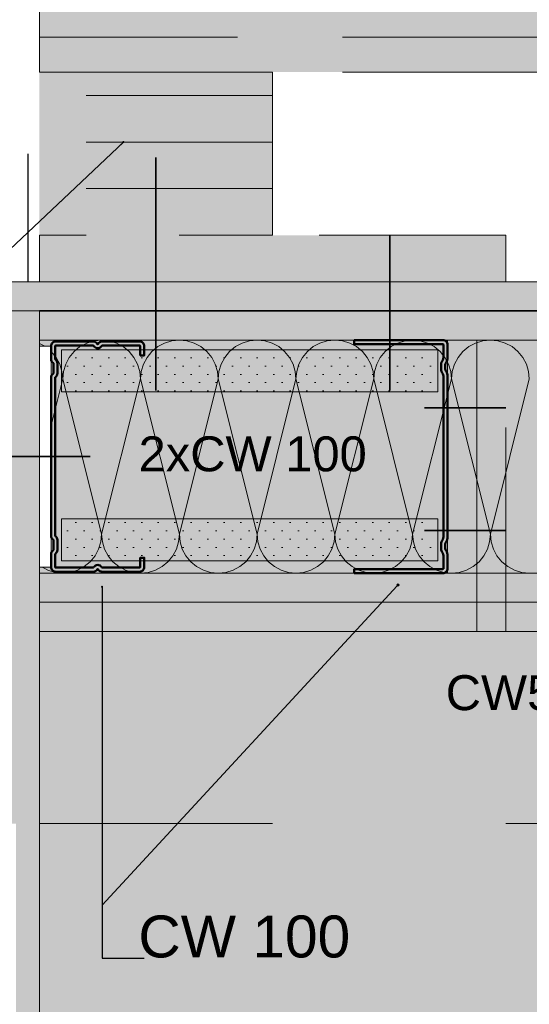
# Model space of a CAD drawing. Header units: metres. Extents: x -1.1 to 13.1, y -2.2 to 1.8.
# Tile 3 of 59: x -0.402 to -0.184, y -1.335 to -0.912. Entities that reach past the tile are written whole.
import ezdxf

# ---------------------------------------------------------------- set-up
doc = ezdxf.new("R2010")
doc.units = ezdxf.units.M
doc.header["$MEASUREMENT"] = 0
for name, pattern in [('Strichlinie eng', [0.023, 0.015, -0.008]), ('Untersicht', [0.02, 0.015, -0.005]), ('Wipeout_Contour', [1, 0, -1])]:
    doc.linetypes.add(name, pattern=pattern)
for name, color, linetype in [('152 - Bemaßung_ Beschriftung.Ausbau', 7, 'Continuous'), ('606 - Struktur.Wand Innen Ausbau', 7, 'Continuous'), ('607 - Struktur.Stütze', 7, 'Continuous'), ('608 - Struktur.Träger', 7, 'Continuous'), ('650 - Abdeckung.Fußboden Aufbau', 7, 'Continuous'), ('653 - Abdeckung.TB Verkofferung', 7, 'Continuous'), ('660 - Unterkonstruktion.Trockenbau', 7, 'Continuous'), ('Neubau_606 - Struktur.Wand Innen Ausbau', 7, 'Continuous'), ('Neubau_653 - Abdeckung.TB Verkofferung', 7, 'Continuous')]:
    doc.layers.add(name, color=color, linetype=linetype)
doc.styles.add('ERSTELLTER_STIL_1', font='txt')
doc.dimstyles.new('ERSTELLTER_STIL__1', dxfattribs={"dimtxt": 0.02, "dimasz": 0.01064, "dimexe": 0.18, "dimexo": 0.0625, "dimgap": 0, "dimtad": 1, "dimzin": 0, "dimdsep": 46, "dimtxsty": 'ERSTELLTER_STIL_1', "dimblk": 'ARROWHEAD_2', "dimblk1": 'ARROWHEAD_2', "dimblk2": 'ARROWHEAD_2', "dimcen": 0.09, "dimse1": 1, "dimse2": 1, "dimclrd": 7, "dimclre": 7, "dimclrt": 7, "dimazin": 0, "dimtfac": 1, "dimtdec": 4, "dimtmove": 0, "dimatfit": 3, "dimfxl": 1, "dimtolj": 1, "dimtzin": 0, "dimarcsym": 0})
doc.dimstyles.new('ERSTELLTER_STIL__2', dxfattribs={"dimtxt": 0.02, "dimasz": 0.01064, "dimexe": 0.18, "dimexo": 0.0625, "dimgap": 0, "dimtad": 1, "dimtih": 1, "dimtoh": 1, "dimzin": 0, "dimdsep": 46, "dimtxsty": 'ERSTELLTER_STIL_1', "dimblk": 'ARROWHEAD_2', "dimblk1": 'ARROWHEAD_2', "dimblk2": 'ARROWHEAD_2', "dimcen": 0.09, "dimse1": 1, "dimse2": 1, "dimclrd": 7, "dimclre": 7, "dimclrt": 7, "dimazin": 0, "dimtfac": 1, "dimtdec": 4, "dimtmove": 0, "dimatfit": 3, "dimfxl": 1, "dimtolj": 1, "dimtzin": 0, "dimarcsym": 0})
doc.dimstyles.new('ERSTELLTER_STIL__4', dxfattribs={"dimtxt": 0.18, "dimasz": 0.001824, "dimexe": 0.18, "dimexo": 0.0625, "dimgap": 0, "dimtad": 0, "dimtih": 1, "dimtoh": 1, "dimdec": 4, "dimzin": 0, "dimdsep": 46, "dimcen": 0.09, "dimadec": 0, "dimazin": 0, "dimtfac": 1, "dimtdec": 4, "dimtmove": 0, "dimatfit": 3, "dimldrblk": 'ARROWHEAD_11', "dimfxl": 1, "dimtolj": 1, "dimtzin": 0, "dimarcsym": 0})
pattern_1 = [(45, (0, 0), (-0.003535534, 0.003535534), [0, -0.005])]

# ---------------------------------------------------------------- blocks, each defined once
blk = doc.blocks.new('*D56')
at = {"layer": '152 - Bemaßung_ Beschriftung.Ausbau', "color": 7, "linetype": 'Continuous', "lineweight": 9}
for p, q in [((-0.62033, 0.91455), (-0.60633, 0.90647)), ((-0.60283, 0.91051), (-0.62383, 0.91051)), ((-0.61333, -1.02449), (-0.61333, 0.91051)), ((-0.62033, -1.02045), (-0.60633, -1.02853)), ((-0.60283, -1.02449), (-0.62383, -1.02449))]:
    blk.add_line(p, q, dxfattribs=at)
at = {"layer": '152 - Bemaßung_ Beschriftung.Ausbau', "color": 7, "lineweight": 9, "insert": (-0.61711, -1.02044), "char_height": 0.02, "attachment_point": 7, "rotation": 90, "style": 'ERSTELLTER_STIL_1'}
blk.add_mtext('\\A1;{\\pql;\\fArial|b0|i0|c0|p38;1\\fArial|b0|i0|c0|p38;\\A1{\\H.66x;\\S25^  ;}}', dxfattribs=at)
at = {"color": 254, "linetype": 'Wipeout_Contour', "lineweight": 0, "ltscale": 3.501865}
blk.add_wipeout([(-0.61373, -0.0746), (-0.61373, -0.00417), (-0.64093, -0.00417), (-0.64093, -0.0746)], dxfattribs=at).dxf.layer = '152 - Bemaßung_ Beschriftung.Ausbau'
at = {"color": 254, "linetype": 'Wipeout_Contour', "lineweight": 0, "ltscale": 5.117854}
blk.add_wipeout([(-0.61373, -1.02404), (-0.61373, -0.98163), (-0.64093, -0.98163), (-0.64093, -1.02404)], dxfattribs=at).dxf.layer = '152 - Bemaßung_ Beschriftung.Ausbau'
at = {"layer": '152 - Bemaßung_ Beschriftung.Ausbau', "color": 7, "lineweight": 9, "insert": (-0.61345, -0.071), "char_height": 0.02, "attachment_point": 7, "rotation": 90, "style": 'ERSTELLTER_STIL_1'}
blk.add_mtext('\\A1;{\\pql;\\fArial|b0|i0|c0|p38;1,93\\fArial|b0|i0|c0|p38;\\A1{\\H.66x;\\S5^  ;}}', dxfattribs=at)
blk = doc.blocks.new('ARROWHEAD_2')
at = {"color": 0, "linetype": 'Continuous', "lineweight": 0}
for p, q in [((-0.378, -0.655), (0.378, 0.655)), ((0, 0), (-1, 0))]:
    blk.add_line(p, q, dxfattribs=at)
blk = doc.blocks.new('*X165')
at = {"layer": 'Neubau_606 - Struktur.Wand Innen Ausbau', "color": 7, "linetype": 'Continuous', "lineweight": 5}
for p, q in [((-0.39132, -1.0523), (-0.39393, -1.05091)), ((-0.37363, -1.05076), (-0.37651, -1.0523)), ((-0.3705, -1.04981), (-0.37363, -1.05076)), ((-0.36725, -1.04949), (-0.3705, -1.04981)), ((-0.364, -1.04981), (-0.36725, -1.04949)), ((-0.36087, -1.05076), (-0.364, -1.04981)), ((-0.35799, -1.0523), (-0.36087, -1.05076)), ((-0.34029, -1.05076), (-0.34317, -1.0523)), ((-0.33717, -1.04981), (-0.34029, -1.05076)), ((-0.33392, -1.04949), (-0.33717, -1.04981)), ((-0.33066, -1.04981), (-0.33392, -1.04949)), ((-0.32754, -1.05076), (-0.33066, -1.04981)), ((-0.32466, -1.0523), (-0.32754, -1.05076)), ((-0.30696, -1.05076), (-0.30984, -1.0523)), ((-0.30383, -1.04981), (-0.30696, -1.05076)), ((-0.30058, -1.04949), (-0.30383, -1.04981)), ((-0.29733, -1.04981), (-0.30058, -1.04949)), ((-0.2942, -1.05076), (-0.29733, -1.04981)), ((-0.29132, -1.0523), (-0.2942, -1.05076)), ((-0.27363, -1.05076), (-0.27651, -1.0523)), ((-0.2705, -1.04981), (-0.27363, -1.05076)), ((-0.26725, -1.04949), (-0.2705, -1.04981)), ((-0.264, -1.04981), (-0.26725, -1.04949)), ((-0.26087, -1.05076), (-0.264, -1.04981)), ((-0.25799, -1.0523), (-0.26087, -1.05076)), ((-0.24029, -1.05076), (-0.24317, -1.0523)), ((-0.23717, -1.04981), (-0.24029, -1.05076)), ((-0.23392, -1.04949), (-0.23717, -1.04981)), ((-0.23066, -1.04981), (-0.23392, -1.04949)), ((-0.22754, -1.05076), (-0.23066, -1.04981)), ((-0.22466, -1.0523), (-0.22754, -1.05076)), ((-0.20696, -1.05076), (-0.20984, -1.0523)), ((-0.20383, -1.04981), (-0.20696, -1.05076)), ((-0.20058, -1.04949), (-0.20383, -1.04981)), ((-0.19733, -1.04981), (-0.20058, -1.04949)), ((-0.1942, -1.05076), (-0.19733, -1.04981)), ((-0.19132, -1.0523), (-0.1942, -1.05076)), ((-0.3888, -1.05437), (-0.39132, -1.0523)), ((-0.38672, -1.0569), (-0.3888, -1.05437)), ((-0.37903, -1.05437), (-0.38111, -1.0569)), ((-0.37651, -1.0523), (-0.37903, -1.05437)), ((-0.35546, -1.05437), (-0.35799, -1.0523)), ((-0.35339, -1.0569), (-0.35546, -1.05437)), ((-0.3457, -1.05437), (-0.34777, -1.0569)), ((-0.34317, -1.0523), (-0.3457, -1.05437)), ((-0.32213, -1.05437), (-0.32466, -1.0523)), ((-0.32006, -1.0569), (-0.32213, -1.05437)), ((-0.31237, -1.05437), (-0.31444, -1.0569)), ((-0.30984, -1.0523), (-0.31237, -1.05437)), ((-0.2888, -1.05437), (-0.29132, -1.0523)), ((-0.28672, -1.0569), (-0.2888, -1.05437)), ((-0.27903, -1.05437), (-0.28111, -1.0569)), ((-0.27651, -1.0523), (-0.27903, -1.05437)), ((-0.25546, -1.05437), (-0.25799, -1.0523)), ((-0.25339, -1.0569), (-0.25546, -1.05437)), ((-0.2457, -1.05437), (-0.24777, -1.0569)), ((-0.24317, -1.0523), (-0.2457, -1.05437)), ((-0.22213, -1.05437), (-0.22466, -1.0523)), ((-0.22006, -1.0569), (-0.22213, -1.05437)), ((-0.21237, -1.05437), (-0.21444, -1.0569)), ((-0.20984, -1.0523), (-0.21237, -1.05437)), ((-0.1888, -1.05437), (-0.19132, -1.0523)), ((-0.18672, -1.0569), (-0.1888, -1.05437)), ((-0.38518, -1.05978), (-0.38672, -1.0569)), ((-0.38424, -1.06291), (-0.38518, -1.05978)), ((-0.38265, -1.05978), (-0.3836, -1.06291)), ((-0.38111, -1.0569), (-0.38265, -1.05978)), ((-0.35185, -1.05978), (-0.35339, -1.0569)), ((-0.3509, -1.06291), (-0.35185, -1.05978)), ((-0.34931, -1.05978), (-0.35026, -1.06291)), ((-0.34777, -1.0569), (-0.34931, -1.05978)), ((-0.31852, -1.05978), (-0.32006, -1.0569)), ((-0.31757, -1.06291), (-0.31852, -1.05978)), ((-0.31598, -1.05978), (-0.31693, -1.06291)), ((-0.31444, -1.0569), (-0.31598, -1.05978)), ((-0.28518, -1.05978), (-0.28672, -1.0569)), ((-0.28424, -1.06291), (-0.28518, -1.05978)), ((-0.28265, -1.05978), (-0.2836, -1.06291)), ((-0.28111, -1.0569), (-0.28265, -1.05978)), ((-0.25185, -1.05978), (-0.25339, -1.0569)), ((-0.2509, -1.06291), (-0.25185, -1.05978)), ((-0.24931, -1.05978), (-0.25026, -1.06291)), ((-0.24777, -1.0569), (-0.24931, -1.05978)), ((-0.21852, -1.05978), (-0.22006, -1.0569)), ((-0.21757, -1.06291), (-0.21852, -1.05978)), ((-0.21598, -1.05978), (-0.21693, -1.06291)), ((-0.21444, -1.0569), (-0.21598, -1.05978)), ((-0.18518, -1.05978), (-0.18672, -1.0569)), ((-0.18424, -1.06291), (-0.18518, -1.05978)), ((-0.38392, -1.06616), (-0.38424, -1.06291)), ((-0.3836, -1.06291), (-0.38392, -1.06616)), ((-0.35058, -1.06616), (-0.3509, -1.06291)), ((-0.35026, -1.06291), (-0.35058, -1.06616)), ((-0.31725, -1.06616), (-0.31757, -1.06291)), ((-0.31693, -1.06291), (-0.31725, -1.06616)), ((-0.28392, -1.06616), (-0.28424, -1.06291)), ((-0.2836, -1.06291), (-0.28392, -1.06616)), ((-0.25058, -1.06616), (-0.2509, -1.06291)), ((-0.25026, -1.06291), (-0.25058, -1.06616)), ((-0.21725, -1.06616), (-0.21757, -1.06291)), ((-0.21693, -1.06291), (-0.21725, -1.06616)), ((-0.18392, -1.06616), (-0.18424, -1.06291)), ((-0.38392, -1.06616), (-0.39393, -1.1062)), ((-0.38392, -1.06616), (-0.36725, -1.13282)), ((-0.35058, -1.06616), (-0.36725, -1.13282)), ((-0.35058, -1.06616), (-0.33392, -1.13282)), ((-0.31725, -1.06616), (-0.33392, -1.13282)), ((-0.31725, -1.06616), (-0.30058, -1.13282)), ((-0.28392, -1.06616), (-0.30058, -1.13282)), ((-0.28392, -1.06616), (-0.26725, -1.13282)), ((-0.25058, -1.06616), (-0.26725, -1.13282)), ((-0.25058, -1.06616), (-0.23392, -1.13282)), ((-0.21725, -1.06616), (-0.23392, -1.13282)), ((-0.21725, -1.06616), (-0.20058, -1.13282)), ((-0.18392, -1.06616), (-0.20058, -1.13282)), ((-0.36852, -1.1392), (-0.36757, -1.13607)), ((-0.36757, -1.13607), (-0.36725, -1.13282)), ((-0.36725, -1.13282), (-0.36693, -1.13607)), ((-0.36693, -1.13607), (-0.36598, -1.1392)), ((-0.33518, -1.1392), (-0.33424, -1.13607)), ((-0.33424, -1.13607), (-0.33392, -1.13282)), ((-0.33392, -1.13282), (-0.3336, -1.13607)), ((-0.3336, -1.13607), (-0.33265, -1.1392)), ((-0.30185, -1.1392), (-0.3009, -1.13607)), ((-0.3009, -1.13607), (-0.30058, -1.13282)), ((-0.30058, -1.13282), (-0.30026, -1.13607)), ((-0.30026, -1.13607), (-0.29931, -1.1392)), ((-0.26852, -1.1392), (-0.26757, -1.13607)), ((-0.26757, -1.13607), (-0.26725, -1.13282)), ((-0.26725, -1.13282), (-0.26693, -1.13607)), ((-0.26693, -1.13607), (-0.26598, -1.1392)), ((-0.23518, -1.1392), (-0.23424, -1.13607)), ((-0.23424, -1.13607), (-0.23392, -1.13282)), ((-0.23392, -1.13282), (-0.2336, -1.13607)), ((-0.2336, -1.13607), (-0.23265, -1.1392)), ((-0.20185, -1.1392), (-0.2009, -1.13607)), ((-0.2009, -1.13607), (-0.20058, -1.13282)), ((-0.20058, -1.13282), (-0.20026, -1.13607)), ((-0.20026, -1.13607), (-0.19931, -1.1392)), ((-0.37006, -1.14208), (-0.36852, -1.1392)), ((-0.36598, -1.1392), (-0.36444, -1.14208)), ((-0.33672, -1.14208), (-0.33518, -1.1392)), ((-0.33265, -1.1392), (-0.33111, -1.14208)), ((-0.30339, -1.14208), (-0.30185, -1.1392)), ((-0.29931, -1.1392), (-0.29777, -1.14208)), ((-0.27006, -1.14208), (-0.26852, -1.1392)), ((-0.26598, -1.1392), (-0.26444, -1.14208)), ((-0.23672, -1.14208), (-0.23518, -1.1392)), ((-0.23265, -1.1392), (-0.23111, -1.14208)), ((-0.20339, -1.14208), (-0.20185, -1.1392)), ((-0.19931, -1.1392), (-0.19777, -1.14208)), ((-0.37466, -1.14668), (-0.37213, -1.14461)), ((-0.37213, -1.14461), (-0.37006, -1.14208)), ((-0.36444, -1.14208), (-0.36237, -1.14461)), ((-0.36237, -1.14461), (-0.35984, -1.14668)), ((-0.34132, -1.14668), (-0.3388, -1.14461)), ((-0.3388, -1.14461), (-0.33672, -1.14208)), ((-0.33111, -1.14208), (-0.32903, -1.14461)), ((-0.32903, -1.14461), (-0.32651, -1.14668)), ((-0.30799, -1.14668), (-0.30546, -1.14461)), ((-0.30546, -1.14461), (-0.30339, -1.14208)), ((-0.29777, -1.14208), (-0.2957, -1.14461)), ((-0.2957, -1.14461), (-0.29317, -1.14668)), ((-0.27466, -1.14668), (-0.27213, -1.14461)), ((-0.27213, -1.14461), (-0.27006, -1.14208)), ((-0.26444, -1.14208), (-0.26237, -1.14461)), ((-0.26237, -1.14461), (-0.25984, -1.14668)), ((-0.24132, -1.14668), (-0.2388, -1.14461)), ((-0.2388, -1.14461), (-0.23672, -1.14208)), ((-0.23111, -1.14208), (-0.22903, -1.14461)), ((-0.22903, -1.14461), (-0.22651, -1.14668)), ((-0.20799, -1.14668), (-0.20546, -1.14461)), ((-0.20546, -1.14461), (-0.20339, -1.14208)), ((-0.19777, -1.14208), (-0.1957, -1.14461)), ((-0.1957, -1.14461), (-0.19317, -1.14668)), ((-0.39393, -1.14606), (-0.39317, -1.14668)), ((-0.39317, -1.14668), (-0.39029, -1.14822)), ((-0.39029, -1.14822), (-0.38717, -1.14917)), ((-0.38717, -1.14917), (-0.38392, -1.14949)), ((-0.38392, -1.14949), (-0.38066, -1.14917)), ((-0.38066, -1.14917), (-0.37754, -1.14822)), ((-0.37754, -1.14822), (-0.37466, -1.14668)), ((-0.35984, -1.14668), (-0.35696, -1.14822)), ((-0.35696, -1.14822), (-0.35383, -1.14917)), ((-0.35383, -1.14917), (-0.35058, -1.14949)), ((-0.35058, -1.14949), (-0.34733, -1.14917)), ((-0.34733, -1.14917), (-0.3442, -1.14822)), ((-0.3442, -1.14822), (-0.34132, -1.14668)), ((-0.32651, -1.14668), (-0.32363, -1.14822)), ((-0.32363, -1.14822), (-0.3205, -1.14917)), ((-0.3205, -1.14917), (-0.31725, -1.14949)), ((-0.31725, -1.14949), (-0.314, -1.14917)), ((-0.314, -1.14917), (-0.31087, -1.14822)), ((-0.31087, -1.14822), (-0.30799, -1.14668)), ((-0.29317, -1.14668), (-0.29029, -1.14822)), ((-0.29029, -1.14822), (-0.28717, -1.14917)), ((-0.28717, -1.14917), (-0.28392, -1.14949)), ((-0.28392, -1.14949), (-0.28066, -1.14917)), ((-0.28066, -1.14917), (-0.27754, -1.14822)), ((-0.27754, -1.14822), (-0.27466, -1.14668)), ((-0.25984, -1.14668), (-0.25696, -1.14822)), ((-0.25696, -1.14822), (-0.25383, -1.14917)), ((-0.25383, -1.14917), (-0.25058, -1.14949)), ((-0.25058, -1.14949), (-0.24733, -1.14917)), ((-0.24733, -1.14917), (-0.2442, -1.14822)), ((-0.2442, -1.14822), (-0.24132, -1.14668)), ((-0.22651, -1.14668), (-0.22363, -1.14822)), ((-0.22363, -1.14822), (-0.2205, -1.14917)), ((-0.2205, -1.14917), (-0.21725, -1.14949)), ((-0.21725, -1.14949), (-0.214, -1.14917)), ((-0.214, -1.14917), (-0.21087, -1.14822)), ((-0.21087, -1.14822), (-0.20799, -1.14668)), ((-0.19317, -1.14668), (-0.19029, -1.14822)), ((-0.19029, -1.14822), (-0.18717, -1.14917)), ((-0.18717, -1.14917), (-0.18392, -1.14949))]:
    blk.add_line(p, q, dxfattribs=at)
blk = doc.blocks.new('*D170')
at = {"layer": '152 - Bemaßung_ Beschriftung.Ausbau', "color": 7, "linetype": 'Continuous', "lineweight": 9}
for p, q in [((-0.29393, -0.86169), (-0.29393, -0.84069)), ((-0.19393, -0.86169), (-0.19393, -0.84069)), ((-0.28988, -0.84419), (-0.29797, -0.85819)), ((-0.18988, -0.84419), (-0.19797, -0.85819)), ((-0.29393, -0.85119), (-0.19393, -0.85119)), ((-0.19393, -0.85119), (0.20607, -0.85119))]:
    blk.add_line(p, q, dxfattribs=at)
at = {"color": 254, "linetype": 'Wipeout_Contour', "lineweight": 0, "ltscale": 4.126037}
blk.add_wipeout([(-0.2627, -0.85079), (-0.22515, -0.85079), (-0.22515, -0.82359), (-0.2627, -0.82359)], dxfattribs=at).dxf.layer = '152 - Bemaßung_ Beschriftung.Ausbau'
at = {"layer": '152 - Bemaßung_ Beschriftung.Ausbau', "color": 7, "lineweight": 9, "insert": (-0.2591, -0.84719), "char_height": 0.02, "attachment_point": 7, "style": 'ERSTELLTER_STIL_1'}
blk.add_mtext('\\A1;{\\pql;\\fArial|b0|i0|c0|p38;10}', dxfattribs=at)
blk = doc.blocks.new('*D171')
at = {"layer": '152 - Bemaßung_ Beschriftung.Ausbau', "color": 7, "linetype": 'Continuous', "lineweight": 9}
for p, q in [((0.20607, -0.86169), (0.20607, -0.84069)), ((-0.18988, -0.84419), (-0.19797, -0.85819)), ((0.21012, -0.84419), (0.20203, -0.85819)), ((-0.19393, -0.85119), (0.20607, -0.85119))]:
    blk.add_line(p, q, dxfattribs=at)
at = {"color": 254, "linetype": 'Wipeout_Contour', "lineweight": 0, "ltscale": 4.062456}
blk.add_wipeout([(-0.0127, -0.85079), (0.02485, -0.85079), (0.02485, -0.82359), (-0.0127, -0.82359)], dxfattribs=at).dxf.layer = '152 - Bemaßung_ Beschriftung.Ausbau'
at = {"layer": '152 - Bemaßung_ Beschriftung.Ausbau', "color": 7, "lineweight": 9, "insert": (-0.0091, -0.84719), "char_height": 0.02, "attachment_point": 7, "style": 'ERSTELLTER_STIL_1'}
blk.add_mtext('\\A1;{\\pql;\\fArial|b0|i0|c0|p38;40}', dxfattribs=at)
blk = doc.blocks.new('ARROWHEAD_11')
at = {"color": 0, "linetype": 'Continuous', "lineweight": 0}
blk.add_line((0, 0), (-1, 0), dxfattribs=at)
at = {"color": 0, "linetype": 'Continuous', "lineweight": 0, "const_width": 0.25, "flags": 128}
blk.add_lwpolyline([(-0.125, 0, 1), (0.125, 0, 1)], format="xyb", close=True, dxfattribs=at)

msp = doc.modelspace()

# ---------------------------------------------------------------- hatches: boundary and pattern name
at = {"layer": '606 - Struktur.Wand Innen Ausbau', "linetype": 'Continuous', "lineweight": 0, "true_color": 0xbf4f4f}
for points in [[(-0.21893, -1.17449), (-0.20643, -1.17449), (-0.20643, -1.02449), (-0.21893, -1.02449)], [(-0.20643, -1.17449), (-0.19393, -1.17449), (-0.19393, -1.02449), (-0.20643, -1.02449)]]:
    msp.add_hatch(color=13, dxfattribs=at).paths.add_polyline_path(points)
at = {"layer": '606 - Struktur.Wand Innen Ausbau', "linetype": 'Continuous', "lineweight": 5}
h = msp.add_hatch(dxfattribs=at)
h.set_pattern_fill('Gips_0005', style=0, pattern_type=2)
h.set_pattern_definition(pattern_1)
h.paths.add_polyline_path([(-0.38444, -1.07169), (-0.22318, -1.07169), (-0.22318, -1.05369), (-0.38444, -1.05369)])
h = msp.add_hatch(dxfattribs=at)
h.set_pattern_fill('Gips_0005', style=0, pattern_type=2)
h.set_pattern_definition(pattern_1)
h.paths.add_polyline_path([(-0.38444, -1.14423), (-0.22318, -1.14423), (-0.22318, -1.12623), (-0.38444, -1.12623)])
at = {"layer": '607 - Struktur.Stütze', "linetype": 'Continuous', "lineweight": 5}
h = msp.add_hatch(dxfattribs=at)
h.set_pattern_fill('Gips_0005', style=0, pattern_type=2)
h.set_pattern_definition(pattern_1)
h.paths.add_polyline_path([(-0.40393, -1.84699), (-0.59393, -1.84699), (-0.59393, -1.85699), (-0.39393, -1.85699), (-0.39393, -1.03699), (-0.59393, -1.03699), (-0.59393, -1.04699), (-0.40393, -1.04699)])
at = {"layer": '653 - Abdeckung.TB Verkofferung', "linetype": 'Continuous', "lineweight": 0, "true_color": 0x5f5f5f}
msp.add_hatch(color=251, dxfattribs=at).paths.add_polyline_path([(-0.59393, -1.03699), (0.60607, -1.03699), (0.60607, -1.25699), (-0.59393, -1.25699)])
at = {"layer": '653 - Abdeckung.TB Verkofferung', "linetype": 'Continuous', "lineweight": 0, "true_color": 0x000000}
msp.add_hatch(color=18, dxfattribs=at).paths.add_polyline_path([(-0.2407, -1.1546), (-0.24067, -1.15479), (-0.24056, -1.15495), (-0.2404, -1.15506), (-0.2402, -1.1551), (-0.24001, -1.15506), (-0.23985, -1.15495), (-0.23974, -1.15479), (-0.2397, -1.1546), (-0.23974, -1.15441), (-0.23985, -1.15425), (-0.24001, -1.15414), (-0.2402, -1.1541), (-0.2404, -1.15414), (-0.24056, -1.15425), (-0.24067, -1.15441)])
at = {"layer": '653 - Abdeckung.TB Verkofferung', "linetype": 'Continuous', "lineweight": 0, "true_color": 0x2f2f2f}
msp.add_hatch(color=250, dxfattribs=at).paths.add_polyline_path([(-0.39393, -1.25699), (0.60607, -1.25699), (0.60607, -1.63699), (-0.39393, -1.63699)])
at = {"layer": 'Neubau_606 - Struktur.Wand Innen Ausbau', "linetype": 'Continuous', "lineweight": 5}
h = msp.add_hatch(dxfattribs=at)
h.set_pattern_fill('Gips_0005', style=0, pattern_type=2)
h.set_pattern_definition(pattern_1)
h.paths.add_polyline_path([(0.60607, -1.03699), (-0.39393, -1.03699), (-0.39393, -1.04949), (0.60607, -1.04949)])
h = msp.add_hatch(dxfattribs=at)
h.set_pattern_fill('Gips_0005', style=0, pattern_type=2)
h.set_pattern_definition(pattern_1)
h.paths.add_polyline_path([(0.60607, -1.14949), (-0.39393, -1.14949), (-0.39393, -1.16199), (0.60607, -1.16199)])
h = msp.add_hatch(dxfattribs=at)
h.set_pattern_fill('Gips_0005', style=0, pattern_type=2)
h.set_pattern_definition(pattern_1)
h.paths.add_polyline_path([(-0.39393, -1.16199), (-0.39393, -1.17449), (0.60607, -1.17449), (0.60607, -1.16199)])

# ---------------------------------------------------------------- linework, layer by layer
at = {"layer": '606 - Struktur.Wand Innen Ausbau', "color": 7, "linetype": 'Strichlinie eng', "lineweight": 13, "flags": 128}
for points in [[(-0.21893, -1.17449), (-0.20643, -1.17449), (-0.20643, -1.02449), (-0.21893, -1.02449)], [(-0.20643, -1.17449), (-0.19393, -1.17449), (-0.19393, -1.02449), (-0.20643, -1.02449)]]:
    msp.add_lwpolyline(points, close=True, dxfattribs=at)
at = {"layer": '606 - Struktur.Wand Innen Ausbau', "color": 7, "linetype": 'Continuous', "lineweight": 13, "flags": 128}
for points in [[(-0.38444, -1.07169), (-0.22318, -1.07169), (-0.22318, -1.05369), (-0.38444, -1.05369)], [(-0.38444, -1.14423), (-0.22318, -1.14423), (-0.22318, -1.12623), (-0.38444, -1.12623)]]:
    msp.add_lwpolyline(points, close=True, dxfattribs=at)
at = {"layer": '607 - Struktur.Stütze', "color": 7, "linetype": 'Continuous', "lineweight": 5}
msp.add_lwpolyline([(-0.59393, -1.85699), (-0.39393, -1.85699), (-0.39393, -1.03699), (-0.59393, -1.03699)], dxfattribs=at)
at = {"layer": '608 - Struktur.Träger', "color": 7, "linetype": 'Untersicht', "lineweight": 13}
for p, q in [((-0.59393, -1.03699), (0.60607, -1.03699)), ((-0.59393, -1.25699), (0.60607, -1.25699))]:
    msp.add_line(p, q, dxfattribs=at)
at = {"layer": '653 - Abdeckung.TB Verkofferung', "color": 7, "linetype": 'Strichlinie eng', "lineweight": 35}
for p, q in [((-0.34393, -1.07116), (-0.34393, -0.90449)), ((-0.22879, -1.07849), (-0.19393, -1.07849)), ((-0.22879, -1.13126), (-0.19393, -1.13126))]:
    msp.add_line(p, q, dxfattribs=at)
at = {"layer": '653 - Abdeckung.TB Verkofferung', "color": 1, "linetype": 'Strichlinie eng', "lineweight": 25, "flags": 128}
msp.add_lwpolyline([(-0.39893, 1.03051), (-0.39893, -1.02449)], dxfattribs=at)
at = {"layer": '653 - Abdeckung.TB Verkofferung', "color": 7, "linetype": 'Continuous', "lineweight": 9, "flags": 128}
msp.add_lwpolyline([(-0.36704, -1.29197), (-0.24054, -1.15497)], dxfattribs=at)
at = {"layer": '653 - Abdeckung.TB Verkofferung', "color": 7, "linetype": 'Continuous', "lineweight": 9}
msp.add_circle((-0.2402, -1.1546), 0.0005, dxfattribs=at)
at = {"layer": '660 - Unterkonstruktion.Trockenbau', "color": 7, "linetype": 'Continuous', "lineweight": 50, "flags": 128}
msp.add_lwpolyline([(-0.25893, -1.04949), (-0.22093, -1.04949, -0.414214), (-0.21893, -1.05149), (-0.21893, -1.05699, -0.156603), (-0.21959, -1.05906, 0.156603), (-0.21993, -1.0601), (-0.21993, -1.06188, 0.156603), (-0.21959, -1.06292, -0.156603), (-0.21893, -1.06499), (-0.21893, -1.13399, -0.156603), (-0.21959, -1.13606, 0.156603), (-0.21993, -1.1371), (-0.21993, -1.13888, 0.156603), (-0.21959, -1.13992, -0.156603), (-0.21893, -1.14199), (-0.21893, -1.14749, -0.414214), (-0.22093, -1.14949), (-0.25893, -1.14949), (-0.25893, -1.14774), (-0.22093, -1.14774, 0.414214), (-0.22068, -1.14749), (-0.22068, -1.14199, 0.156603), (-0.22101, -1.14094, -0.156603), (-0.22168, -1.13888), (-0.22168, -1.1371, -0.156603), (-0.22101, -1.13504, 0.156603), (-0.22068, -1.13399), (-0.22068, -1.06499, 0.156603), (-0.22101, -1.06394, -0.156603), (-0.22168, -1.06188), (-0.22168, -1.0601, -0.156603), (-0.22101, -1.05804, 0.156603), (-0.22068, -1.05699), (-0.22068, -1.05149, 0.414214), (-0.22093, -1.05124), (-0.25893, -1.05124)], format="xyb", close=True, dxfattribs=at)
at = {"layer": 'Neubau_606 - Struktur.Wand Innen Ausbau', "color": 1, "linetype": 'Continuous', "lineweight": 9}
for p, q in [((0.60607, -1.03699), (-0.39393, -1.03699)), ((0.60607, -1.16199), (-0.39393, -1.16199))]:
    msp.add_line(p, q, dxfattribs=at)
at = {"layer": 'Neubau_606 - Struktur.Wand Innen Ausbau', "color": 1, "linetype": 'Continuous', "lineweight": 13}
for p, q in [((0.60607, -1.04949), (-0.39393, -1.04949)), ((0.60607, -1.14949), (-0.39393, -1.14949))]:
    msp.add_line(p, q, dxfattribs=at)
msp.add_lwpolyline([(-0.39393, -1.17449), (-0.10646, -1.17449)], dxfattribs=at)
at = {"layer": 'Neubau_653 - Abdeckung.TB Verkofferung', "color": 1, "linetype": 'Untersicht', "lineweight": 9}
msp.add_line((-0.59393, -1.17449), (0.60607, -1.17449), dxfattribs=at)
at = {"layer": 'Neubau_653 - Abdeckung.TB Verkofferung', "color": 1, "linetype": 'Untersicht', "lineweight": 35, "flags": 128}
for points in [[(-0.39393, -1.03699), (-0.29393, -1.03699)], [(-0.29393, -1.03699), (0.30607, -1.03699)], [(0.30607, -1.03699), (-0.29393, -1.03699)]]:
    msp.add_lwpolyline(points, dxfattribs=at)

# ---------------------------------------------------------------- block references
at = {"layer": 'Neubau_606 - Struktur.Wand Innen Ausbau', "color": 7, "linetype": 'Continuous', "lineweight": 5}
msp.add_blockref('*X165', (0, 0), dxfattribs=at)

# ---------------------------------------------------------------- texts
at = {"layer": '152 - Bemaßung_ Beschriftung.Ausbau', "color": 7, "linetype": 'Continuous', "lineweight": 9, "style": 'ERSTELLTER_STIL_1'}
for s, insert, char_height, attachment_point in [('\\A1;{\\pql;\\fArial|b0|i0|c0|p38;2x\\fArial|b0|i0|c0|p38;CW 100}', (-0.35139, -1.10603), 0.015, 7), ('\\A1;{\\pql;\\fArial|b0|i0|c0|p38;C\\fArial|b0|i0|c0|p38;W50}', (-0.21975, -1.20851), 0.015, 7), ('\\A1;{\\pqr;\\fArial|b0|i0|c0|p38;CW 100}', (-0.26067, -1.31469), 0.018, 9)]:
    msp.add_mtext(s, dxfattribs=dict(at, insert=insert, char_height=char_height, attachment_point=attachment_point))

# ---------------------------------------------------------------- leaders
at = {"layer": '152 - Bemaßung_ Beschriftung.Ausbau', "color": 7, "linetype": 'Continuous', "lineweight": 9, "annotation_type": 0, "has_hookline": 1, "hookline_direction": 0, "text_width": 0.08829}
msp.add_leader([(-0.36704, -1.15537), (-0.36704, -1.31469), (-0.34896, -1.31469)], dimstyle='ERSTELLTER_STIL__4', dxfattribs=at)

# ---------------------------------------------------------------- next in the draw order: dimensions: what is measured, and where the dimension line sits
at = {"layer": '152 - Bemaßung_ Beschriftung.Ausbau', "color": 7, "linetype": 'Continuous', "lineweight": 9}
dim = msp.add_linear_dim(base=(-0.61333055, 0.91051001), p1=(-0.59392639, -1.02448998), p2=(-0.39392639, 0.91051001), angle=90, dimstyle='ERSTELLTER_STIL__1', dxfattribs=at)
dim.commit()
dim.dimension.update_dxf_attribs({"geometry": '*D56', "text_midpoint": (-0.62733055, -0.01801039), "dimtype": 160, "text_rotation": 90})

# ---------------------------------------------------------------- next in the draw order: hatches: boundary and pattern name
at = {"layer": 'Neubau_606 - Struktur.Wand Innen Ausbau', "linetype": 'Continuous', "lineweight": 5}
h = msp.add_hatch(dxfattribs=at)
h.set_pattern_fill('Gips_0005', style=0, pattern_type=2)
h.set_pattern_definition(pattern_1)
h.paths.add_polyline_path([(-0.59393, -1.03699), (0.60607, -1.03699), (0.60607, -1.02449), (-0.59393, -1.02449)])

# ---------------------------------------------------------------- next in the draw order: linework, layer by layer
at = {"layer": '650 - Abdeckung.Fußboden Aufbau', "color": 7, "linetype": 'Continuous', "lineweight": 13}
msp.add_lwpolyline([(-0.59393, -1.02449), (0.60607, -1.02449)], dxfattribs=at)
at = {"layer": '653 - Abdeckung.TB Verkofferung', "color": 1, "linetype": 'Strichlinie eng', "lineweight": 18, "flags": 128}
for points in [[(-0.39393, -0.91949), (-0.39393, -0.90449), (0.40607, -0.90449), (0.40607, -0.91949)], [(-0.39393, -0.93449), (-0.39393, -0.91949), (0.40607, -0.91949), (0.40607, -0.93449)], [(-0.29393, -0.94449), (-0.29393, -0.93449), (-0.39393, -0.93449), (-0.39393, -0.94449)], [(-0.29393, -0.96449), (-0.29393, -0.94449), (-0.39393, -0.94449), (-0.39393, -0.96449)], [(-0.29393, -0.98449), (-0.29393, -0.96449), (-0.39393, -0.96449), (-0.39393, -0.98449)], [(-0.29393, -1.00449), (-0.29393, -0.98449), (-0.39393, -0.98449), (-0.39393, -1.00449)]]:
    msp.add_lwpolyline(points, close=True, dxfattribs=at)
at = {"layer": 'Neubau_606 - Struktur.Wand Innen Ausbau', "color": 1, "linetype": 'Continuous', "lineweight": 13}
msp.add_lwpolyline([(0.60607, -1.02449), (-0.59393, -1.02449)], dxfattribs=at)

# ---------------------------------------------------------------- next in the draw order: leaders
at = {"layer": '152 - Bemaßung_ Beschriftung.Ausbau', "color": 7, "linetype": 'Continuous', "lineweight": 9, "annotation_type": 0, "has_hookline": 1, "hookline_direction": 1, "text_width": 0.34578}
msp.add_leader([(-0.35788, -0.96449), (-0.4581, -1.059), (-0.71018, -1.059)], dimstyle='ERSTELLTER_STIL__4', dxfattribs=at)

# ---------------------------------------------------------------- next in the draw order: dimensions: what is measured, and where the dimension line sits
at = {"layer": '152 - Bemaßung_ Beschriftung.Ausbau', "color": 7, "linetype": 'Continuous', "lineweight": 9}
dim = msp.add_linear_dim(base=(-0.19393, -0.85119), p1=(-0.29393, 0.91051), p2=(-0.19393, -1.00449), dimstyle='ERSTELLTER_STIL__2', dxfattribs=at)
dim.commit()
dim.dimension.update_dxf_attribs({"geometry": '*D170', "text_midpoint": (-0.24386, -0.83719), "dimtype": 160})

# ---------------------------------------------------------------- next in the draw order: wipeouts: each hides what was drawn before it
at = {"color": 254, "linetype": 'Wipeout_Contour', "lineweight": 0, "ltscale": 5.092064}
msp.add_wipeout([(-0.38893, -1.14689), (-0.38893, -1.05209), (-0.39393, -1.05209), (-0.39393, -1.14689)], dxfattribs=at).dxf.layer = '660 - Unterkonstruktion.Trockenbau'

# ---------------------------------------------------------------- next in the draw order: linework, layer by layer
at = {"layer": '653 - Abdeckung.TB Verkofferung', "color": 7, "linetype": 'Strichlinie eng', "lineweight": 35}
for p, q in [((-0.24372, -1.07116), (-0.24372, -1.00449)), ((-0.46425, -1.09949), (-0.37213, -1.09949))]:
    msp.add_line(p, q, dxfattribs=at)
at = {"layer": '660 - Unterkonstruktion.Trockenbau', "color": 7, "linetype": 'Continuous', "lineweight": 5, "flags": 128}
msp.add_lwpolyline([(-0.38893, -1.14689), (-0.39393, -1.14689), (-0.39393, -1.05209), (-0.38893, -1.05209)], close=True, dxfattribs=at)
at = {"layer": '660 - Unterkonstruktion.Trockenbau', "color": 7, "linetype": 'Continuous', "lineweight": 50, "flags": 128}
msp.add_lwpolyline([(-0.35068, -1.05609), (-0.34893, -1.05609), (-0.34893, -1.05209, 0.414214), (-0.35093, -1.05009), (-0.36698, -1.05009, 0.267949), (-0.36871, -1.05109, -0.57735), (-0.36914, -1.05109, 0.267949), (-0.37088, -1.05009), (-0.38693, -1.05009, 0.414214), (-0.38893, -1.05209), (-0.38893, -1.05759, 0.250492), (-0.38804, -1.05925, -0.250492), (-0.38793, -1.05946), (-0.38793, -1.06372, -0.250492), (-0.38804, -1.06393, 0.250492), (-0.38893, -1.06559), (-0.38893, -1.13339, 0.250492), (-0.38804, -1.13505, -0.250492), (-0.38793, -1.13526), (-0.38793, -1.13952, -0.250492), (-0.38804, -1.13973, 0.250492), (-0.38893, -1.14139), (-0.38893, -1.14689, 0.414214), (-0.38693, -1.14889), (-0.37087, -1.14889, 0.267949), (-0.36914, -1.14789, -0.57735), (-0.36871, -1.14789, 0.267949), (-0.36698, -1.14889), (-0.35093, -1.14889, 0.414214), (-0.34893, -1.14689), (-0.34893, -1.14289), (-0.35068, -1.14289), (-0.35068, -1.14689, -0.414214), (-0.35093, -1.14714), (-0.36698, -1.14714, -0.267949), (-0.36719, -1.14701, 0.57735), (-0.37066, -1.14701, -0.267949), (-0.37087, -1.14714), (-0.38693, -1.14714, -0.414214), (-0.38718, -1.14689), (-0.38718, -1.14139, -0.250492), (-0.38707, -1.14118, 0.250492), (-0.38618, -1.13952), (-0.38618, -1.13526, 0.250492), (-0.38707, -1.1336, -0.250492), (-0.38718, -1.13339), (-0.38718, -1.06559, -0.250492), (-0.38707, -1.06538, 0.250492), (-0.38618, -1.06372), (-0.38618, -1.05946, 0.250492), (-0.38707, -1.0578, -0.250492), (-0.38718, -1.05759), (-0.38718, -1.05209, -0.414214), (-0.38693, -1.05184), (-0.37088, -1.05184, -0.267949), (-0.37066, -1.05196, 0.57735), (-0.36719, -1.05196, -0.267949), (-0.36698, -1.05184), (-0.35093, -1.05184, -0.414214), (-0.35068, -1.05209)], format="xyb", close=True, dxfattribs=at)

# ---------------------------------------------------------------- next in the draw order: dimensions: what is measured, and where the dimension line sits
at = {"layer": '152 - Bemaßung_ Beschriftung.Ausbau', "color": 7, "linetype": 'Continuous', "lineweight": 9}
dim = msp.add_linear_dim(base=(0.20607, -0.85119), p1=(-0.19393, -1.00449), p2=(0.20607, -1.00449), dimstyle='ERSTELLTER_STIL__2', dxfattribs=at)
dim.commit()
dim.dimension.update_dxf_attribs({"geometry": '*D171', "text_midpoint": (0.00614, -0.83719), "dimtype": 160})

# ---------------------------------------------------------------- next in the draw order: hatches: boundary and pattern name
at = {"layer": '653 - Abdeckung.TB Verkofferung', "linetype": 'Continuous', "lineweight": 0, "true_color": 0x7f3535}
msp.add_hatch(color=17, dxfattribs=at).paths.add_polyline_path([(0.40607, -0.90449), (0.40607, -1.02449), (0.20607, -1.02449), (0.20607, -1.00449), (0.30607, -1.00449), (0.30607, -0.93449), (-0.29393, -0.93449), (-0.29393, -1.00449), (-0.19393, -1.00449), (-0.19393, -1.02449), (-0.39393, -1.02449), (-0.39393, -0.90449)])

# ---------------------------------------------------------------- next in the draw order: linework, layer by layer
at = {"layer": '653 - Abdeckung.TB Verkofferung', "color": 1, "linetype": 'Strichlinie eng', "lineweight": 18, "flags": 128}
msp.add_lwpolyline([(-0.19393, -1.02449), (-0.19393, -1.00449), (-0.39393, -1.00449), (-0.39393, -1.02449)], close=True, dxfattribs=at)

doc.saveas('drawing.dxf')
